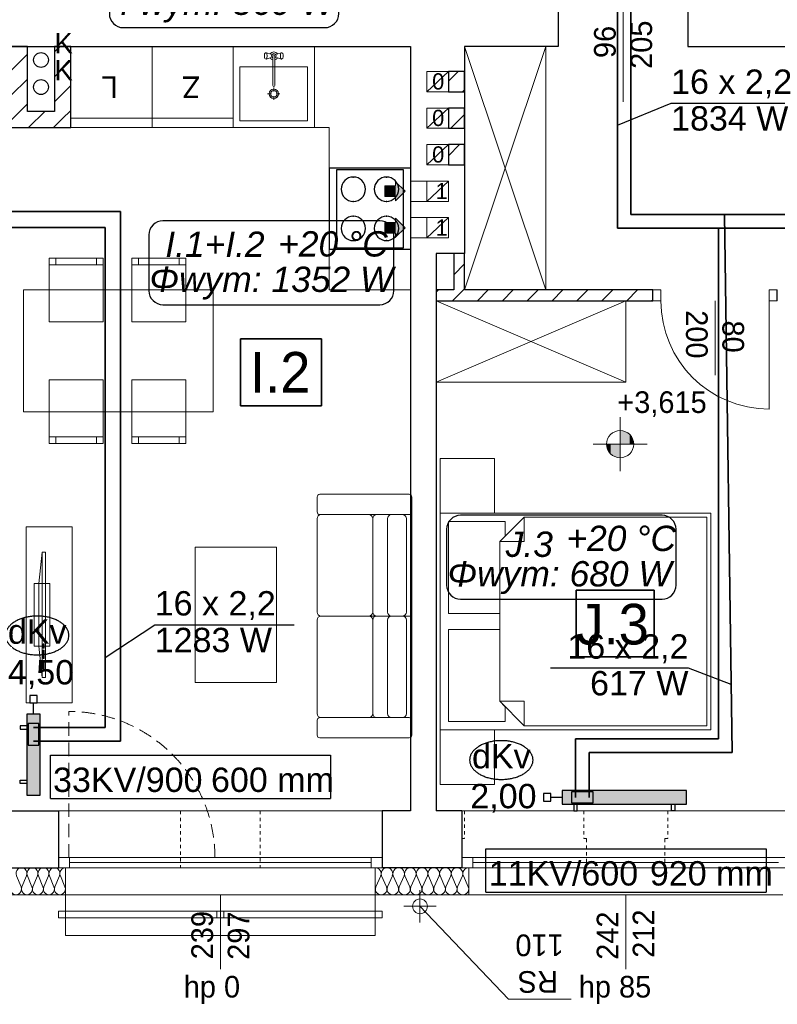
# Model space of a CAD drawing. Extents: x -220425 to -93252, y -20065 to 80294.
# Tile 51 of 103: x -178610 to -173012, y 28976 to 36253. Entities that reach past the tile are written whole.
import ezdxf
from ezdxf.lldxf.tags import DXFTag

# ---------------------------------------------------------------- set-up
doc = ezdxf.new("R2010")
doc.units = 0
doc.header["$MEASUREMENT"] = 0
doc.linetypes.add('Hidden Line', pattern=[50, 25, -25])
doc.linetypes.add('Krawędzie ukryte', pattern=[150, 100, -50])
for name, color, linetype, lineweight in [('Arch balustrady_Nr_Pióra__21', 7, 'Continuous', 9), ('Arch IS_Nr_Pióra__52', 34, 'Continuous', 25), ('Arch kominy_Nr_Pióra__1', 7, 'Continuous', 25), ('Arch kominy_Nr_Pióra__10', 134, 'Continuous', 18), ('Arch kominy_Nr_Pióra__21', 7, 'Continuous', 9), ('Arch opisy_Nr_Pióra__21', 7, 'Continuous', 9), ('Arch rynny_Nr_Pióra__21', 7, 'Continuous', 9), ('Arch stropy_Nr_Pióra__21', 7, 'Continuous', 9), ('Arch wyburzenia_Nr_Pióra__46', 5, 'Continuous', 13), ('Arch wyposazenie_Nr_Pióra__100', 2, 'Continuous', 25), ('Arch ściany nośne_Nr_Pióra__21', 7, 'Continuous', 9), ('Arch ściany nośne_Nr_Pióra__27', 7, 'Continuous', 30), ('Drzwi ArchiCAD_Nr_Pióra__27', 7, 'Continuous', 30), ('Drzwi ArchiCAD_Nr_Pióra__5', 7, 'Continuous', 13), ('INWENT OPISY_Nr_Pióra__52', 34, 'Continuous', 25), ('INWENT RZĘDNE_Nr_Pióra__21', 7, 'Continuous', 9), ('INWENT. DRZWI_Nr_Pióra__21', 7, 'Continuous', 9), ('INWENT. DRZWI_Nr_Pióra__5', 7, 'Continuous', 13), ('INWENT.ŚCIANY_Nr_Pióra__1', 7, 'Continuous', 25), ('INWENT.ŚCIANY_Nr_Pióra__101', 8, 'Continuous', 13), ('IS_Powrót', 5, 'DASH', 35), ('IS_Zasilanie', 1, 'SOLID', 35), ('Istniejące kominy_Nr_Pióra__5', 7, 'Continuous', 13), ('PODKŁAD', 252, 'Continuous', 35)]:
    doc.layers.add(name, color=color, linetype=linetype, lineweight=lineweight)
for name, color, linetype, lineweight, true_color in [('Arch drzwi_Nr_Pióra__4', 7, 'Continuous', 9, 0x029e21), ('Arch ocieplenie_Nr_Pióra__22', 7, 'Continuous', 9, 0x7f7f7f), ('Arch okna_Nr_Pióra__4', 7, 'Continuous', 9, 0x029e21), ('Arch wyposarzenie_Nr_Pióra__9', 7, 'Continuous', 13, 0x3dad99), ('Arch wyposazenie_Nr_Pióra__9', 7, 'Continuous', 13, 0x3dad99)]:
    doc.layers.add(name, color=color, linetype=linetype, lineweight=lineweight, true_color=true_color)
for name, color, linetype, true_color in [('IS_Armatura_podłączeniowa_grz._dolnozas.', 7, 'SOLID', 0x000000), ('IS_Armatura_Therm', 7, 'SOLID', 0x000000), ('IS_Grafika', 7, 'SOLID', 0x000000), ('IS_Grzejniki_Plan_rzut', 7, 'SOLID', 0x000000)]:
    doc.layers.add(name, color=color, linetype=linetype, true_color=true_color)
for name, color, linetype in [('IS_Opisy_działek_Therm', 252, 'SOLID'), ('IS_Text_Armatury_Therm', 7, 'Continuous'), ('IS_Text_Konstrukcji', 7, 'Continuous'), ('IS_Text_Odbiornikow_Therm', 7, 'Continuous')]:
    doc.layers.add(name, color=color, linetype=linetype)
doc.styles.add('GENERATED_STYLE_2', font='txt')
doc.styles.add('GENERATED_STYLE_4', font='txt')
doc.styles.add('GENERATED_STYLE_6', font='txt')
doc.styles.get("Standard").update_dxf_attribs({"font": 'txt', "bigfont": 'BIGFONT.SHX'})
tags = doc.linetypes.add('DASH', pattern=[15, 10, -5]).pattern_tags.tags
tags[6:7] = [DXFTag(74, 4), DXFTag(75, 0), DXFTag(340, '0'), DXFTag(46, 0.0), DXFTag(50, 0.0), DXFTag(44, 0.0), DXFTag(45, 0.0)]
tags[4:5] = [DXFTag(74, 4), DXFTag(75, 0), DXFTag(340, '0'), DXFTag(46, 0.0), DXFTag(50, 0.0), DXFTag(44, 0.0), DXFTag(45, 0.0)]
tags = doc.linetypes.add('SOLID', pattern=[10, 10, 0]).pattern_tags.tags
tags[6:7] = [DXFTag(74, 4), DXFTag(75, 0), DXFTag(340, '0'), DXFTag(46, 0.0), DXFTag(50, 0.0), DXFTag(44, 0.0), DXFTag(45, 0.0)]
tags[4:5] = [DXFTag(74, 4), DXFTag(75, 0), DXFTag(340, '0'), DXFTag(46, 0.0), DXFTag(50, 0.0), DXFTag(44, 0.0), DXFTag(45, 0.0)]

# ---------------------------------------------------------------- blocks, each defined once
blk = doc.blocks.new('A$C68B8146D')
at = {"color": 252}
for p, q in [((20273.3, 3414.9), (20273.3, 3909.1)), ((20273.3, 3909.1), (20873.3, 3909.1)), ((20873.3, 3909.1), (20873.3, 3414.9)), ((20873.3, 3414.9), (20273.3, 3414.9)), ((22753.7, 1558.3), (22753.7, 2052.5)), ((22753.7, 2052.5), (23329.7, 2052.5)), ((23329.7, 2052.5), (23329.7, 1558.3)), ((23329.7, 1558.3), (22753.7, 1558.3))]:
    blk.add_line(p, q, dxfattribs=at)
at = {"layer": 'Arch balustrady_Nr_Pióra__21', "color": 252, "linetype": 'Continuous'}
for p, q in [((18930, -320), (18930, -370)), ((18930, -320), (18980, -320)), ((18980, -320), (18980, -370)), ((18980, -320), (21270, -320)), ((20100, -320), (20100, -370)), ((20100, -320), (20150, -320)), ((20150, -320), (20150, -370)), ((21270, -320), (21270, -370)), ((21270, -320), (21320, -320)), ((21320, -320), (21320, -370)), ((18980, -370), (18930, -370)), ((18980, -370), (21270, -370)), ((20150, -370), (20100, -370)), ((21320, -370), (21270, -370))]:
    blk.add_line(p, q, dxfattribs=at)
at = {"layer": 'Arch IS_Nr_Pióra__52', "color": 252, "linetype": 'Continuous'}
for centre in [(18800, 5970), (18800, 5770)]:
    blk.add_circle(centre, 55, dxfattribs=at)
at = {"layer": 'Arch kominy_Nr_Pióra__1', "color": 252, "linetype": 'Continuous'}
for points in [[(21420, 4960), (21340, 5040), (21420, 5040)], [(21340, 4960), (21340, 5040), (21420, 4960)], [(21420, 4930), (21420, 5070), (21490, 5000)], [(21420, 4690), (21340, 4770), (21420, 4770)], [(21340, 4690), (21340, 4770), (21420, 4690)], [(21420, 4660), (21420, 4800), (21490, 4730)]]:
    blk.add_solid(points, dxfattribs=at)
at = {"layer": 'Arch kominy_Nr_Pióra__21', "color": 252, "linetype": 'Continuous'}
for p, q in [((21340, 5040), (21420, 5040)), ((21340, 5040), (21340, 4960)), ((21420, 5070), (21490, 5000)), ((21420, 5040), (21420, 5070)), ((21650, 5075), (21530, 5075)), ((21530, 5075), (21530, 4925)), ((21340, 4960), (21420, 4960)), ((21490, 5000), (21420, 4930)), ((21420, 4960), (21420, 4930)), ((21650, 4925), (21530, 4925)), ((21650, 4805), (21530, 4805)), ((21530, 4805), (21530, 4655)), ((21340, 4770), (21420, 4770)), ((21340, 4770), (21340, 4690)), ((21420, 4800), (21490, 4730)), ((21420, 4770), (21420, 4800)), ((21340, 4690), (21420, 4690)), ((21490, 4730), (21420, 4660)), ((21420, 4690), (21420, 4660)), ((21650, 4655), (21530, 4655))]:
    blk.add_line(p, q, dxfattribs=at)
at = {"layer": 'Arch ocieplenie_Nr_Pióra__22', "color": 252, "linetype": 'Continuous'}
for p, q in [((18618.4, -59.6), (18652.1, -140.4)), ((18659, -140.4), (18692.7, -59.6)), ((18699.5, -59.6), (18733.3, -140.4)), ((18740.1, -140.4), (18773.8, -59.6)), ((18780.6, -59.6), (18814.4, -140.4)), ((18821.2, -140.4), (18854.9, -59.6)), ((18861.7, -59.6), (18895.5, -140.4)), ((18902.3, -140.4), (18936, -59.6)), ((18942.8, -59.6), (18976.6, -140.4)), ((21273.6, -140.4), (21309.5, -59.6)), ((21316.7, -59.6), (21352.6, -140.4)), ((21359.9, -140.4), (21395.8, -59.6)), ((21403, -59.6), (21438.9, -140.4)), ((21446.1, -140.4), (21482, -59.6)), ((21489.2, -59.6), (21525.1, -140.4)), ((21532.4, -140.4), (21568.3, -59.6)), ((21575.5, -59.6), (21611.4, -140.4)), ((21618.6, -140.4), (21654.5, -59.6)), ((21661.7, -59.6), (21697.6, -140.4)), ((21704.9, -140.4), (21740.8, -59.6)), ((21748, -59.6), (21783.9, -140.4)), ((21791.1, -140.4), (21827, -59.6)), ((21834.2, -59.6), (21870.1, -140.4)), ((21877.4, -140.4), (21913.3, -59.6)), ((21920.5, -59.6), (21956.4, -140.4))]:
    blk.add_line(p, q, dxfattribs=at)
for centre, major_axis, ratio, start_param, end_param in [((18655.6, -42.5), (0, 42.5), 0.953449, 4.299595, 8.266774), ((18736.7, -42.5), (0, 42.5), 0.953449, 4.299595, 8.266774), ((18817.8, -42.5), (0, 42.5), 0.953449, 4.299595, 8.266774), ((18898.9, -42.5), (0, 42.5), 0.953449, 4.299595, 8.266774), ((21270, -42.5), (43.1, 0), 0.986333, 5.870392, 7.853982), ((21356.2, -42.5), (43.1, 0), 0.986333, 5.870392, 9.837571), ((21442.5, -42.5), (43.1, 0), 0.986333, 5.870392, 9.837571), ((21528.7, -42.5), (43.1, 0), 0.986333, 5.870392, 9.837571), ((21615, -42.5), (43.1, 0), 0.986333, 5.870392, 9.837571), ((21701.2, -42.5), (43.1, 0), 0.986333, 5.870392, 9.837571), ((21787.5, -42.5), (43.1, 0), 0.986333, 5.870392, 9.837571), ((21873.7, -42.5), (43.1, 0), 0.986333, 5.870392, 9.837571), ((18980, -42.5), (0, 42.5), 0.953449, 0, 1.983589), ((21960, -42.5), (43.1, 0), 0.986333, 1.570796, 3.554385), ((18615, -157.5), (0, 42.5), 0.953449, 1.158003, 5.125183), ((18696.1, -157.5), (0, 42.5), 0.953449, 1.158003, 5.125183), ((18777.2, -157.5), (0, 42.5), 0.953449, 1.158003, 5.125183), ((18858.3, -157.5), (0, 42.5), 0.953449, 1.158003, 5.125183), ((18939.4, -157.5), (0, 42.5), 0.953449, 1.158003, 5.125183), ((21313.1, -157.5), (43.1, 0), 0.986333, 2.728799, 6.695979), ((21399.4, -157.5), (43.1, 0), 0.986333, 2.728799, 6.695979), ((21485.6, -157.5), (43.1, 0), 0.986333, 2.728799, 6.695979), ((21571.9, -157.5), (43.1, 0), 0.986333, 2.728799, 6.695979), ((21658.1, -157.5), (43.1, 0), 0.986333, 2.728799, 6.695979), ((21744.4, -157.5), (43.1, 0), 0.986333, 2.728799, 6.695979), ((21830.6, -157.5), (43.1, 0), 0.986333, 2.728799, 6.695979), ((21916.9, -157.5), (43.1, 0), 0.986333, 2.728799, 6.695979)]:
    blk.add_ellipse(centre, major_axis=major_axis, ratio=ratio, start_param=start_param, end_param=end_param, dxfattribs=at)
at = {"layer": 'Arch okna_Nr_Pióra__4', "color": 252, "linetype": 'Continuous'}
for p, q in [((23780, 3640), (23780, 4190)), ((18930, 420), (21320, 420)), ((21910, 420), (24330, 420)), ((18930, 75), (21320, 75)), ((19010, 75), (19010, 0)), ((21240, 75), (21240, 0)), ((21910, 75), (24330, 75)), ((21990, 75), (21990, 0)), ((18930, 0), (21320, 0)), ((19010, 37.5), (21240, 37.5)), ((21910, 0), (24330, 0)), ((21990, 37.5), (24250, 37.5)), ((18980, -200), (21270, -200)), ((20125, -200), (20125, -750)), ((21960, -200), (24280, -200)), ((23120, -200), (23120, -750))]:
    blk.add_line(p, q, dxfattribs=at)
at = {"layer": 'Arch okna_Nr_Pióra__4', "color": 252, "linetype": 'Krawędzie ukryte'}
blk.add_line((19005, 75), (19005, 1155), dxfattribs=at)
blk.add_arc((19005, 75), 1080, 0, 90, dxfattribs=at)
at = {"layer": 'Arch opisy_Nr_Pióra__21', "color": 252, "linetype": 'Continuous'}
for p, q in [((20273.3, 3414.9), (20273.3, 3909.1)), ((20273.3, 3909.1), (20873.3, 3909.1)), ((20873.3, 3909.1), (20873.3, 3414.9)), ((20873.3, 3414.9), (20273.3, 3414.9)), ((22753.7, 1558.3), (22753.7, 2052.5)), ((22753.7, 2052.5), (23329.7, 2052.5)), ((23329.7, 2052.5), (23329.7, 1558.3)), ((23329.7, 1558.3), (22753.7, 1558.3))]:
    blk.add_line(p, q, dxfattribs=at)
at = {"layer": 'Arch rynny_Nr_Pióra__21', "color": 252, "linetype": 'Continuous'}
for p, q in [((21600, -165), (21600, -405)), ((21720, -285), (21480, -285)), ((22255.2, -971.4), (21600, -285)), ((22717.9, -971.4), (22255.2, -971.4))]:
    blk.add_line(p, q, dxfattribs=at)
blk.add_circle((21600, -285), 55, dxfattribs=at)
at = {"layer": 'Arch stropy_Nr_Pióra__21', "color": 252, "linetype": 'Continuous'}
for p, q in [((18980, -500), (18980, -200)), ((21270, -500), (21270, -200)), ((18980, -500), (21270, -500))]:
    blk.add_line(p, q, dxfattribs=at)
at = {"layer": 'Arch wyburzenia_Nr_Pióra__46', "color": 252, "linetype": 'Continuous'}
for p, q in [((18980, -200), (18980, 0)), ((21270, 0), (21270, -200)), ((21960, -200), (21960, 0)), ((18250, -200), (18980, -200)), ((21270, -200), (21960, -200))]:
    blk.add_line(p, q, dxfattribs=at)
at = {"layer": 'Arch wyposarzenie_Nr_Pióra__9', "color": 252, "linetype": 'Continuous'}
for p, q in [((20450.9, 6010), (20450, 6003.5)), ((20450, 6003.5), (20450, 5996.5)), ((20450, 5996.5), (20450.9, 5990)), ((20452.4, 6015.3), (20450.9, 6010)), ((20450.9, 5990), (20452.4, 5984.7)), ((20454.4, 6018.8), (20452.4, 6015.3)), ((20452.4, 5984.7), (20454.4, 5981.2)), ((20459.6, 6022.6), (20454.4, 6018.8)), ((20459.6, 5977.4), (20454.4, 5981.2)), ((20462.4, 6024), (20459.6, 6022.6)), ((20459.6, 5977.4), (20462.4, 5976)), ((20499.9, 6012), (20462.4, 6024)), ((20465.2, 6022.6), (20462.4, 6024)), ((20499.9, 5988), (20462.4, 5976)), ((20462.4, 5976), (20465.2, 5977.4)), ((20467.7, 6018.4), (20465.2, 6022.6)), ((20465.2, 5977.4), (20467.7, 5981.6)), ((20469.5, 6012), (20467.7, 6018.4)), ((20467.7, 5981.6), (20469.5, 5988)), ((20470.5, 6004.2), (20469.5, 6012)), ((20469.5, 5988), (20470.5, 5995.8)), ((20470.5, 5995.8), (20470.5, 6004.2)), ((20512.1, 6001.4), (20512.1, 5781.1)), ((20527.9, 5781.1), (20527.9, 6001.4)), ((20540.1, 6012), (20577.6, 6024)), ((20540.1, 5988), (20577.6, 5976)), ((20570.5, 6012), (20569.5, 6004.2)), ((20569.5, 6004.2), (20569.5, 5995.8)), ((20569.5, 5995.8), (20570.5, 5988)), ((20572.3, 6018.4), (20570.5, 6012)), ((20570.5, 5988), (20572.3, 5981.6)), ((20574.8, 6022.6), (20572.3, 6018.4)), ((20572.3, 5981.6), (20574.8, 5977.4)), ((20577.6, 6024), (20574.8, 6022.6)), ((20574.8, 5977.4), (20577.6, 5976)), ((20580.4, 6022.6), (20577.6, 6024)), ((20577.6, 5976), (20580.4, 5977.4)), ((20580.4, 6022.6), (20585.6, 6018.8)), ((20580.4, 5977.4), (20585.6, 5981.2)), ((20587.6, 6015.3), (20585.6, 6018.8)), ((20585.6, 5981.2), (20587.6, 5984.7)), ((20589.1, 6010), (20587.6, 6015.3)), ((20587.6, 5984.7), (20589.1, 5990)), ((20590, 6003.5), (20589.1, 6010)), ((20589.1, 5990), (20590, 5996.5)), ((20590, 5996.5), (20590, 6003.5)), ((20520, 5736.7), (20520, 5765.5)), ((20503.3, 5720), (20474.5, 5720)), ((20520, 5674.5), (20520, 5703.3)), ((20565.5, 5720), (20536.7, 5720))]:
    blk.add_line(p, q, dxfattribs=at)
for radius in [35, 25]:
    blk.add_circle((20520, 5720), radius, dxfattribs=at)
for centre, radius, start, end in [((20520, 6000), 30, 27.97653, 152.02347), ((20520, 6000), 30, 207.97653, 254.77469), ((20520, 6000), 16.8, 298.05488, 241.94512), ((20520, 6000), 8, 10, 170), ((20520, 6000), 30, 285.22531, 332.02347), ((20520, 5781.1), 7.88, 180, 0)]:
    blk.add_arc(centre, radius, start, end, dxfattribs=at)
at = {"layer": 'Arch wyposazenie_Nr_Pióra__100', "color": 252, "linetype": 'Continuous'}
for p, q in [((21530, 5170), (20930, 5170)), ((20930, 5170), (20930, 4570)), ((21530, 5170), (21530, 4570)), ((20985, 5160), (21475, 5160)), ((20985, 4580), (20985, 5160)), ((21475, 5160), (21475, 4580)), ((21530, 4570), (20930, 4570)), ((21475, 4580), (20985, 4580))]:
    blk.add_line(p, q, dxfattribs=at)
for centre, start, end in [((21107.5, 5015), 90, 270), ((21107.5, 5015), 270, 90), ((21352.5, 5015), 90, 270), ((21352.5, 5015), 270, 90), ((21107.5, 4725), 90, 270), ((21107.5, 4725), 270, 90), ((21352.5, 4725), 90, 270), ((21352.5, 4725), 270, 90)]:
    blk.add_arc(centre, 90, start, end, dxfattribs=at)
for p in [(21107.5, 5105), (21352.5, 5105), (21107.5, 4925), (21352.5, 4925), (21107.5, 4815), (21352.5, 4815), (21107.5, 4635), (21352.5, 4635)]:
    blk.add_point(p, dxfattribs=at)
at = {"layer": 'Arch wyposazenie_Nr_Pióra__9', "color": 252, "linetype": 'Continuous'}
for p, q in [((19020, 6070), (19020, 5470)), ((19620, 6070), (19020, 6070)), ((19620, 5470), (19620, 6070)), ((19620, 5470), (19620, 6070)), ((19620, 6070), (20220, 6070)), ((20220, 6070), (20220, 5470)), ((20220, 5470), (20220, 6070)), ((20220, 6070), (20820, 6070)), ((20820, 5470), (20820, 6070)), ((22530, 4270), (21930, 6070)), ((22530, 6070), (21930, 4270)), ((22530, 4270), (22530, 6070)), ((20220, 6020), (20220, 5520)), ((20270, 5920), (20770, 5920)), ((20270, 5520), (20270, 5920)), ((20770, 5920), (20770, 5520)), ((19020, 5540), (19620, 5540)), ((20220, 5540), (19620, 5540)), ((19020, 5470), (20930, 5470)), ((19020, 5470), (19620, 5470)), ((20220, 5470), (19620, 5470)), ((20220, 5470), (20820, 5470)), ((20770, 5520), (20270, 5520)), ((20930, 4270), (20930, 5470)), ((18860, 4505), (19260, 4505)), ((18860, 4035), (18860, 4505)), ((19260, 4455), (18860, 4455)), ((18910, 4455), (18910, 4505)), ((19210, 4455), (19210, 4505)), ((19260, 4505), (19260, 4035)), ((19470.9, 4035), (19470.9, 4505)), ((19470.9, 4505), (19870.9, 4505)), ((19870.9, 4455), (19470.9, 4455)), ((19520.9, 4455), (19520.9, 4505)), ((19820.9, 4455), (19820.9, 4505)), ((19870.9, 4505), (19870.9, 4035)), ((18670, 4270), (20070.9, 4270)), ((18670, 3370), (18670, 4270)), ((20070.9, 4270), (20070.9, 3370)), ((20930, 4270), (21530, 4270)), ((21720, 3590), (23120, 4190)), ((23120, 3590), (21720, 4190)), ((23120, 3590), (23120, 4190)), ((19260, 4035), (18860, 4035)), ((19870.9, 4035), (19470.9, 4035)), ((19260, 3605), (18860, 3605)), ((18860, 3605), (18860, 3135)), ((19260, 3135), (19260, 3605)), ((19470.9, 3605), (19470.9, 3135)), ((19870.9, 3605), (19470.9, 3605)), ((19870.9, 3135), (19870.9, 3605)), ((21720, 3590), (23120, 3590)), ((20070.9, 3370), (18670, 3370)), ((19260, 3185), (18860, 3185)), ((18860, 3135), (19260, 3135)), ((18910, 3185), (18910, 3135)), ((19210, 3185), (19210, 3135)), ((19870.9, 3185), (19470.9, 3185)), ((19470.9, 3135), (19870.9, 3135)), ((19520.9, 3185), (19520.9, 3135)), ((19820.9, 3185), (19820.9, 3135)), ((21750, 3023.8), (21750, 2620)), ((22150, 3023.8), (21750, 3023.8)), ((22150, 2620), (22150, 3023.8)), ((20840, 2630), (20840, 2740)), ((20860, 2760), (21520, 2760)), ((21540, 2740), (21540, 2630)), ((21540, 2630), (21540, 1860)), ((21750, 2620), (22150, 2620)), ((21750, 2620), (23750, 2620)), ((21750, 2620), (21750, 1020)), ((23750, 2620), (23750, 1020)), ((20840, 1890), (20840, 2580)), ((21520, 2610), (20860, 2610)), ((20870, 2610), (21221.3, 2610)), ((21251.3, 2580), (21251.3, 1890)), ((21251.3, 2580), (21251.3, 1890)), ((21470, 2610), (21281.3, 2610)), ((21360, 2580), (21360, 1890)), ((21500, 1890), (21500, 2580)), ((21810, 2560), (22230, 2560)), ((21810, 1880), (21810, 2560)), ((22190, 2410), (22370, 2590)), ((22230, 2560), (22230, 2450)), ((22370, 2590), (22370, 2410)), ((22370, 2590), (23720, 2590)), ((23720, 2590), (23720, 1820)), ((19030, 2520), (18690, 2520)), ((18690, 2520), (18690, 1220)), ((19030, 1220), (19030, 2520)), ((22230, 2450), (22190, 2410)), ((22190, 2410), (22190, 1880)), ((22190, 1820), (22190, 2410)), ((22190, 2410), (22370, 2410)), ((18782.8, 2101.4), (18807.8, 2332.8)), ((18807.8, 2332.8), (18832.8, 2332.8)), ((18807.8, 2332.8), (18807.8, 1407.2)), ((18832.8, 2332.8), (18832.8, 1407.2)), ((19940, 2370), (20540, 2370)), ((19940, 1370), (19940, 2370)), ((20540, 2370), (20540, 1370)), ((18750, 2101.4), (18865.7, 2101.4)), ((18750, 1638.6), (18750, 2101.4)), ((18782.8, 1638.6), (18782.8, 2101.4)), ((18865.7, 2101.4), (18865.7, 1638.6)), ((20840, 1830), (20840, 1140)), ((21221.3, 1860), (20870, 1860)), ((21221.3, 1860), (20870, 1860)), ((21281.3, 1860), (21221.3, 1860)), ((21281.3, 1860), (21221.3, 1860)), ((21251.3, 1140), (21251.3, 1830)), ((21251.3, 1140), (21251.3, 1830)), ((21281.3, 1860), (21470, 1860)), ((21281.3, 1860), (21470, 1860)), ((21360, 1140), (21360, 1830)), ((21540, 1860), (21470, 1860)), ((21540, 1860), (21470, 1860)), ((21500, 1830), (21500, 1140)), ((21540, 1090), (21540, 1860)), ((22190, 1880), (21810, 1880)), ((22190, 1230), (22190, 1820)), ((23720, 1820), (23720, 1050)), ((21810, 1760), (22190, 1760)), ((21810, 1080), (21810, 1760)), ((22190, 1760), (22190, 1230)), ((18865.7, 1638.6), (18750, 1638.6)), ((18807.8, 1407.2), (18782.8, 1638.6)), ((18816.6, 1654), (18816.6, 1623.2)), ((18822.8, 1654), (18816.6, 1654)), ((18816.6, 1623.2), (18822.8, 1623.2)), ((18816.6, 1607.8), (18816.6, 1546.1)), ((18822.8, 1607.8), (18816.6, 1607.8)), ((18822.8, 1623.2), (18822.8, 1654)), ((18822.8, 1546.1), (18822.8, 1607.8)), ((18816.6, 1546.1), (18822.8, 1546.1)), ((18822.8, 1530.6), (18816.6, 1530.6)), ((18816.6, 1530.6), (18816.6, 1468.9)), ((18822.8, 1468.9), (18822.8, 1530.6)), ((18816.6, 1468.9), (18822.8, 1468.9)), ((18832.8, 1407.2), (18807.8, 1407.2)), ((20540, 1370), (19940, 1370)), ((18690, 1220), (19030, 1220)), ((22190, 1230), (22230, 1190)), ((22370, 1050), (22190, 1230)), ((22190, 1230), (22370, 1230)), ((22230, 1190), (22230, 1080)), ((22370, 1050), (22370, 1230)), ((21520, 1110), (20860, 1110)), ((20870, 1110), (21221.3, 1110)), ((21470, 1110), (21281.3, 1110)), ((20840, 1090), (20840, 980)), ((21540, 980), (21540, 1090)), ((21750, 616.2), (21750, 1020)), ((21750, 1020), (22150, 1020)), ((23750, 1020), (21750, 1020)), ((22230, 1080), (21810, 1080)), ((22150, 1020), (22150, 616.2)), ((23720, 1050), (22370, 1050)), ((20860, 960), (21520, 960)), ((22150, 616.2), (21750, 616.2))]:
    blk.add_line(p, q, dxfattribs=at)
for centre, radius, start, end in [((20860, 2740), 20, 90, 180), ((21520, 2740), 20, 0, 90), ((20860, 2630), 20, 180, 270), ((21520, 2630), 20, 270, 0), ((20870, 2580), 30, 90, 180), ((21221.3, 2580), 30, 0, 90), ((21281.3, 2580), 30, 90, 180), ((21390, 2580), 30, 90, 180), ((21470, 2580), 30, 0, 90), ((20870, 1890), 30, 180, 270), ((20870, 1830), 30, 90, 180), ((21221.3, 1890), 30, 270, 0), ((21221.3, 1830), 30, 0, 90), ((21281.3, 1890), 30, 180, 270), ((21281.3, 1830), 30, 90, 180), ((21390, 1890), 30, 180, 270), ((21390, 1830), 30, 90, 180), ((21470, 1890), 30, 270, 0), ((21470, 1830), 30, 0, 90), ((20870, 1140), 30, 180, 270), ((20860, 1090), 20, 90, 180), ((21221.3, 1140), 30, 270, 0), ((21281.3, 1140), 30, 180, 270), ((21390, 1140), 30, 180, 270), ((21470, 1140), 30, 270, 0), ((21520, 1090), 20, 0, 90), ((20860, 980), 20, 180, 270), ((21520, 980), 20, 270, 0)]:
    blk.add_arc(centre, radius, start, end, dxfattribs=at)
at = {"layer": 'Arch ściany nośne_Nr_Pióra__21', "color": 252, "linetype": 'Continuous'}
for p, q in [((18900, 6029.3), (18940.7, 6070)), ((18580, 5893.1), (18700, 6013.1)), ((18900, 5845.4), (19020, 5965.4)), ((18580, 5709.3), (18700, 5829.3)), ((21810, 5813.8), (21881.2, 5885)), ((18900, 5661.6), (19020, 5781.6)), ((21915, 5735), (21930, 5750)), ((18580, 5525.4), (18700, 5645.4)), ((18708.4, 5470), (18828.4, 5590)), ((18892.3, 5470), (18956.1, 5533.9)), ((18956.1, 5533.9), (19020, 5597.7)), ((21828.9, 5465), (21930, 5566.1)), ((21810, 5262.3), (21892.7, 5345)), ((21926.6, 5195), (21930, 5198.4)), ((21850, 4383.1), (21930, 4463.1)), ((21720, 4253.1), (21736.9, 4270)), ((21840.8, 4190), (21920.8, 4270)), ((21920.8, 4270), (21930, 4279.2)), ((22024.6, 4190), (22104.6, 4270)), ((22208.5, 4190), (22288.5, 4270)), ((22392.3, 4190), (22472.3, 4270)), ((22576.2, 4190), (22656.2, 4270)), ((22760, 4190), (22840, 4270)), ((22943.9, 4190), (23023.9, 4270)), ((23127.7, 4190), (23207.7, 4270)), ((23311.6, 4190), (23320, 4198.4))]:
    blk.add_line(p, q, dxfattribs=at)
at = {"layer": 'Arch ściany nośne_Nr_Pióra__27', "color": 252, "linetype": 'Continuous'}
for p, q in [((18700, 6070), (18580, 6070)), ((18700, 5590), (18700, 6070)), ((18900, 6070), (18900, 5590)), ((19020, 6070), (18900, 6070)), ((19020, 5470), (19020, 6070)), ((21810, 5885), (21810, 5735)), ((21930, 5885), (21810, 5885)), ((21930, 5735), (21930, 5885)), ((21810, 5735), (21930, 5735)), ((21810, 5615), (21810, 5465)), ((21930, 5615), (21810, 5615)), ((21930, 5465), (21930, 5615)), ((18900, 5590), (18700, 5590)), ((18580, 5470), (19020, 5470)), ((21810, 5465), (21930, 5465)), ((21810, 5345), (21810, 5195)), ((21930, 5345), (21810, 5345)), ((21930, 5195), (21930, 5345)), ((21810, 5195), (21930, 5195)), ((21930, 4540), (21850, 4540)), ((21850, 4540), (21850, 4270)), ((21930, 4270), (21930, 4540)), ((21720, 4270), (21720, 4190)), ((21850, 4270), (21720, 4270)), ((23320, 4270), (21930, 4270)), ((23320, 4190), (23320, 4270)), ((24240, 4190), (24240, 4270)), ((21720, 4190), (23320, 4190))]:
    blk.add_line(p, q, dxfattribs=at)
at = {"layer": 'Drzwi ArchiCAD_Nr_Pióra__27', "color": 252, "linetype": 'Continuous'}
for p, q in [((23320, 4190), (23320, 4270)), ((24240, 4190), (24240, 4270))]:
    blk.add_line(p, q, dxfattribs=at)
at = {"layer": 'Drzwi ArchiCAD_Nr_Pióra__5', "color": 252, "linetype": 'Continuous'}
for p, q in [((23320, 4190), (23320, 4270)), ((23320, 4270), (23380, 4270)), ((23380, 4270), (23380, 4190)), ((24180, 4270), (24240, 4270)), ((24180, 4190), (24180, 4270)), ((24240, 4270), (24240, 4190)), ((23380, 4190), (23320, 4190)), ((24180, 4190), (24180, 3390)), ((24240, 4190), (24180, 4190))]:
    blk.add_line(p, q, dxfattribs=at)
blk.add_arc((24180, 4190), 800, 180, 270, dxfattribs=at)
at = {"layer": 'INWENT RZĘDNE_Nr_Pióra__21', "color": 252, "linetype": 'Continuous'}
for p, q in [((23078.8, 2930.7), (23078.8, 3330.7)), ((22878.8, 3130.7), (23278.8, 3130.7))]:
    blk.add_line(p, q, dxfattribs=at)
blk.add_circle((23078.8, 3130.7), 100, dxfattribs=at)
for points in [[(23078.8, 3130.7), (23078.8, 3230.7), (23117.1, 3130.7)], [(23117.1, 3130.7), (23078.8, 3230.7), (23117.1, 3223.1)], [(23117.1, 3130.7), (23117.1, 3223.1), (23149.5, 3130.7)], [(23149.5, 3130.7), (23117.1, 3223.1), (23149.5, 3201.4)], [(22986.4, 3092.5), (22978.8, 3130.7), (22986.4, 3130.7)], [(22986.4, 3092.5), (22986.4, 3130.7), (23008.1, 3060)], [(23008.1, 3060), (22986.4, 3130.7), (23008.1, 3130.7)], [(23008.1, 3060), (23008.1, 3130.7), (23040.5, 3038.3)], [(23040.5, 3038.3), (23008.1, 3130.7), (23040.5, 3130.7)], [(23040.5, 3038.3), (23040.5, 3130.7), (23078.8, 3030.7)], [(23078.8, 3030.7), (23040.5, 3130.7), (23078.8, 3130.7)], [(23149.5, 3130.7), (23149.5, 3201.4), (23171.2, 3130.7)], [(23171.2, 3130.7), (23149.5, 3201.4), (23171.2, 3169)], [(23171.2, 3130.7), (23171.2, 3169), (23178.8, 3130.7)]]:
    blk.add_solid(points, dxfattribs=at)
at = {"layer": 'INWENT. DRZWI_Nr_Pióra__5', "color": 252, "linetype": 'Continuous'}
blk.add_line((23100, 5660), (23100, 6560), dxfattribs=at)
at = {"layer": 'INWENT.ŚCIANY_Nr_Pióra__1', "color": 252, "linetype": 'Continuous'}
for p, q in [((22620, 6490), (22620, 6070)), ((23580, 6490), (23580, 6070)), ((17740, 6070), (21530, 6070)), ((21530, 6070), (21530, 4540)), ((21930, 6070), (21930, 4540)), ((22620, 6070), (21930, 6070)), ((23580, 6070), (27460, 6070)), ((21530, 4540), (21530, 420)), ((21720, 4540), (21720, 420)), ((21930, 4540), (21720, 4540)), ((18300, 420), (18930, 420)), ((18930, 420), (18930, 0)), ((21530, 420), (21320, 420)), ((21320, 420), (21320, 0)), ((21910, 420), (21720, 420)), ((21910, 420), (21910, 0)), ((18300, 0), (18930, 0)), ((21910, 0), (21320, 0))]:
    blk.add_line(p, q, dxfattribs=at)
at = {"layer": 'INWENT.ŚCIANY_Nr_Pióra__101', "color": 252, "linetype": 'Hidden Line'}
for p, q in [((20420, 420), (19830, 420)), ((19830, 420), (19830, 0)), ((20420, 420), (20420, 0)), ((21930, 420), (21910, 420)), ((21930, 420), (21930, 215)), ((23430, 420), (22810, 420)), ((22810, 420), (22810, 215)), ((23430, 420), (23430, 215)), ((21930, 215), (21910, 215)), ((22830, 215), (22810, 215)), ((22830, 215), (22830, 0)), ((23410, 215), (23430, 215)), ((23410, 215), (23410, 0)), ((19830, 0), (20420, 0)), ((22830, 0), (23410, 0))]:
    blk.add_line(p, q, dxfattribs=at)
at = {"layer": 'Istniejące kominy_Nr_Pióra__5', "color": 252, "linetype": 'Continuous'}
for p, q in [((21650, 5735), (21810, 5885)), ((21650, 5735), (21650, 5885)), ((21650, 5885), (21930, 5885)), ((21810, 5885), (21810, 5735)), ((21930, 5735), (21650, 5735)), ((21650, 5465), (21810, 5615)), ((21650, 5465), (21650, 5615)), ((21650, 5615), (21930, 5615)), ((21810, 5615), (21810, 5465)), ((21930, 5465), (21650, 5465)), ((21650, 5195), (21810, 5345)), ((21650, 5195), (21810, 5345)), ((21650, 5195), (21650, 5345)), ((21650, 5345), (21930, 5345)), ((21810, 5345), (21810, 5195)), ((21930, 5195), (21650, 5195)), ((21530, 5075), (21810, 5075)), ((21650, 4925), (21810, 5075)), ((21650, 4925), (21810, 5075)), ((21650, 4925), (21650, 5075)), ((21810, 5075), (21810, 4925)), ((21810, 4925), (21530, 4925)), ((21530, 4805), (21810, 4805)), ((21650, 4655), (21810, 4805)), ((21650, 4655), (21810, 4805)), ((21650, 4655), (21650, 4805)), ((21810, 4805), (21810, 4655)), ((21810, 4655), (21530, 4655))]:
    blk.add_line(p, q, dxfattribs=at)
at = {"layer": 'Arch drzwi_Nr_Pióra__4', "color": 252, "linetype": 'Continuous', "style": 'GENERATED_STYLE_6'}
for s, p in [('200', (23565.5, 4120.7)), ('80', (23834.2, 4044.5))]:
    blk.add_text(s, height=160, rotation=270, dxfattribs=at).set_placement(p)
at = {"layer": 'Arch kominy_Nr_Pióra__10', "color": 252, "linetype": 'Continuous', "style": 'GENERATED_STYLE_6'}
for s, p in [('0', (21690, 5751.8)), ('0', (21690, 5481.8)), ('0', (21690, 5211.8)), ('1', (21715.7, 4941.8)), ('1', (21715.7, 4671.8))]:
    blk.add_text(s, height=120, dxfattribs=at).set_placement(p)
at = {"layer": 'Arch okna_Nr_Pióra__4', "color": 252, "linetype": 'Continuous', "style": 'GENERATED_STYLE_6'}
for s, p in [('239', (20070.8, -676.9)), ('297', (20339.6, -680.7)), ('242', (23065.8, -680.7)), ('212', (23331.8, -665.5))]:
    blk.add_text(s, height=160, rotation=90, dxfattribs=at).set_placement(p)
for s, p in [('hp 0', (19854.5, -959.4)), ('hp 85', (22773.3, -959.4))]:
    blk.add_text(s, height=160, dxfattribs=at).set_placement(p)
at = {"layer": 'Arch opisy_Nr_Pióra__21', "color": 252, "linetype": 'Continuous', "style": 'GENERATED_STYLE_4'}
for s, p in [('I.2', (20344.7, 3512)), ('J.3', (22755.9, 1650.3))]:
    blk.add_text(s, height=300, dxfattribs=at).set_placement(p)
at = {"layer": 'Arch rynny_Nr_Pióra__21', "color": 252, "linetype": 'Continuous', "style": 'GENERATED_STYLE_6'}
for s, p in [('110', (22661.8, -493.2)), ('RS', (22619.9, -764))]:
    blk.add_text(s, height=160, rotation=180, dxfattribs=at).set_placement(p)
at = {"layer": 'Arch wyposazenie_Nr_Pióra__9', "color": 252, "linetype": 'Continuous', "style": 'GENERATED_STYLE_6'}
for s, p in [('L', (19365.7, 5849.6)), ('Z', (19973.3, 5848.3))]:
    blk.add_text(s, height=160, rotation=180, dxfattribs=at).set_placement(p)
at = {"layer": 'INWENT OPISY_Nr_Pióra__52', "color": 252, "linetype": 'Continuous', "style": 'GENERATED_STYLE_6'}
for p in [(18900, 6020.2), (18900, 5820.2)]:
    blk.add_text('K', height=150, dxfattribs=at).set_placement(p)
at = {"layer": 'INWENT RZĘDNE_Nr_Pióra__21', "color": 252, "linetype": 'Continuous', "style": 'GENERATED_STYLE_2'}
blk.add_text('+3,615', height=160, dxfattribs=at).set_placement((23057.9, 3361.2))
at = {"layer": 'INWENT. DRZWI_Nr_Pióra__21', "color": 252, "linetype": 'Continuous', "style": 'GENERATED_STYLE_6'}
for s, p in [('96', (23045.8, 5984.3)), ('205', (23314.5, 5904.3))]:
    blk.add_text(s, height=160, rotation=90, dxfattribs=at).set_placement(p)

msp = doc.modelspace()

# ---------------------------------------------------------------- hatches: boundary and pattern name
at = {"layer": 'IS_Grzejniki_Plan_rzut', "ltscale": 10}
for points in [[(-178557.5, 31120.4), (-178557.5, 30520.4), (-178457.5, 30520.4), (-178457.5, 31120.4)], [(-174602.8, 30454.9), (-173682.8, 30454.9), (-173682.8, 30554.9), (-174602.8, 30554.9)]]:
    msp.add_hatch(color=1, dxfattribs=at).paths.add_polyline_path(points)

# ---------------------------------------------------------------- linework, layer by layer
at = {"layer": 'IS_Armatura_podłączeniowa_grz._dolnozas.', "ltscale": 10}
for p, q in [((-178547.5, 31050.4), (-178547.5, 30890.4)), ((-178467.5, 31050.4), (-178547.5, 31050.4)), ((-178547.5, 31050.4), (-178547.5, 31050.4)), ((-178467.5, 30890.4), (-178467.5, 31050.4)), ((-178547.5, 30890.4), (-178467.5, 30890.4)), ((-174372.8, 30544.9), (-174532.8, 30544.9)), ((-174532.8, 30544.9), (-174532.8, 30464.9)), ((-174372.8, 30464.9), (-174372.8, 30544.9)), ((-174532.8, 30464.9), (-174372.8, 30464.9)), ((-174532.8, 30464.9), (-174532.8, 30464.9))]:
    msp.add_line(p, q, dxfattribs=at)
at = {"layer": 'IS_Armatura_Therm', "ltscale": 10}
for p, q in [((-178480, 31257.9), (-178535, 31257.9)), ((-178535, 31257.9), (-178535, 31202.9)), ((-178480, 31202.9), (-178480, 31257.9)), ((-178535, 31202.9), (-178480, 31202.9)), ((-178507.5, 31120.4), (-178507.5, 31202.9)), ((-174685.3, 30532.4), (-174740.3, 30532.4)), ((-174740.3, 30532.4), (-174740.3, 30477.4)), ((-174685.3, 30477.4), (-174685.3, 30532.4)), ((-174602.8, 30504.9), (-174685.3, 30504.9)), ((-174740.3, 30477.4), (-174685.3, 30477.4))]:
    msp.add_line(p, q, dxfattribs=at)
at = {"layer": 'IS_Grafika', "ltscale": 10}
for points, knots in [([(-178480.4, 31844.9), (-178492, 31844.9), (-178514.6, 31843.9), (-178547.7, 31839.5), (-178578.8, 31832.3), (-178607.6, 31822.6), (-178633.8, 31810.6), (-178657, 31796.5), (-178676.9, 31780.5), (-178693.1, 31762.9), (-178705.3, 31743.7), (-178712.9, 31723.2), (-178714.6, 31708.8), (-178714.6, 31701.7)], [0, 0, 0, 0, 34.648369, 67.991431, 99.921928, 130.327175, 159.10543, 186.187277, 211.564815, 235.331895, 257.736797, 279.240448, 300.554985, 300.554985, 300.554985, 300.554985]), ([(-178246.2, 31701.7), (-178246.2, 31708.8), (-178247.9, 31723.2), (-178255.5, 31743.7), (-178267.7, 31762.9), (-178283.9, 31780.5), (-178303.8, 31796.5), (-178327, 31810.6), (-178353.2, 31822.6), (-178382, 31832.3), (-178413.1, 31839.5), (-178446.2, 31843.9), (-178468.9, 31844.9), (-178480.4, 31844.9)], [0, 0, 0, 0, 21.314537, 42.818188, 65.223089, 88.99017, 114.367708, 141.449554, 170.227809, 200.633057, 232.563554, 265.906616, 300.554985, 300.554985, 300.554985, 300.554985]), ([(-178714.6, 31701.7), (-178714.6, 31694.6), (-178712.9, 31680.3), (-178705.3, 31659.8), (-178693.1, 31640.6), (-178676.9, 31622.9), (-178657, 31607), (-178633.8, 31592.9), (-178607.6, 31580.9), (-178578.8, 31571.2), (-178547.7, 31564), (-178514.6, 31559.5), (-178492, 31558.5), (-178480.4, 31558.5)], [0, 0, 0, 0, 21.314537, 42.818188, 65.223089, 88.99017, 114.367708, 141.449554, 170.227809, 200.633057, 232.563554, 265.906616, 300.554985, 300.554985, 300.554985, 300.554985]), ([(-178480.4, 31558.5), (-178468.9, 31558.5), (-178446.2, 31559.5), (-178413.1, 31564), (-178382, 31571.2), (-178353.2, 31580.9), (-178327, 31592.9), (-178303.8, 31607), (-178283.9, 31622.9), (-178267.7, 31640.6), (-178255.5, 31659.8), (-178247.9, 31680.3), (-178246.2, 31694.6), (-178246.2, 31701.7)], [0, 0, 0, 0, 34.648369, 67.991431, 99.921928, 130.327175, 159.10543, 186.187277, 211.564815, 235.331895, 257.736797, 279.240448, 300.554985, 300.554985, 300.554985, 300.554985]), ([(-175051.5, 30924), (-175063, 30924), (-175085.7, 30923), (-175118.8, 30918.5), (-175149.9, 30911.3), (-175178.7, 30901.6), (-175204.9, 30889.6), (-175228.1, 30875.5), (-175248, 30859.6), (-175264.2, 30841.9), (-175276.4, 30822.7), (-175284, 30802.2), (-175285.7, 30787.9), (-175285.7, 30780.8)], [0, 0, 0, 0, 34.648369, 67.991431, 99.921928, 130.327175, 159.10543, 186.187277, 211.564815, 235.331895, 257.736797, 279.240448, 300.554985, 300.554985, 300.554985, 300.554985]), ([(-174817.3, 30780.8), (-174817.3, 30787.9), (-174819, 30802.2), (-174826.6, 30822.7), (-174838.8, 30841.9), (-174855, 30859.6), (-174874.9, 30875.5), (-174898.1, 30889.6), (-174924.3, 30901.6), (-174953.1, 30911.3), (-174984.2, 30918.5), (-175017.3, 30923), (-175040, 30924), (-175051.5, 30924)], [0, 0, 0, 0, 21.314537, 42.818188, 65.223089, 88.99017, 114.367708, 141.449554, 170.227809, 200.633057, 232.563554, 265.906616, 300.554985, 300.554985, 300.554985, 300.554985]), ([(-175285.7, 30780.8), (-175285.7, 30773.6), (-175284, 30759.3), (-175276.4, 30738.8), (-175264.2, 30719.6), (-175248, 30701.9), (-175228.1, 30686), (-175204.9, 30671.9), (-175178.7, 30659.9), (-175149.9, 30650.2), (-175118.8, 30643), (-175085.7, 30638.5), (-175063, 30637.5), (-175051.5, 30637.5)], [0, 0, 0, 0, 21.314537, 42.818188, 65.223089, 88.99017, 114.367708, 141.449554, 170.227809, 200.633057, 232.563554, 265.906616, 300.554985, 300.554985, 300.554985, 300.554985]), ([(-175051.5, 30637.5), (-175040, 30637.5), (-175017.3, 30638.5), (-174984.2, 30643), (-174953.1, 30650.2), (-174924.3, 30659.9), (-174898.1, 30671.9), (-174874.9, 30686), (-174855, 30701.9), (-174838.8, 30719.6), (-174826.6, 30738.8), (-174819, 30759.3), (-174817.3, 30773.6), (-174817.3, 30780.8)], [0, 0, 0, 0, 34.648369, 67.991431, 99.921928, 130.327175, 159.10543, 186.187277, 211.564815, 235.331895, 257.736797, 279.240448, 300.554985, 300.554985, 300.554985, 300.554985])]:
    msp.add_open_spline(points, degree=3, knots=knots, dxfattribs=at)
at = {"layer": 'IS_Grzejniki_Plan_rzut', "color": 1, "ltscale": 10}
for p, q in [((-178557.5, 31120.4), (-178557.5, 30520.4)), ((-178457.5, 31120.4), (-178557.5, 31120.4)), ((-178557.5, 31120.4), (-178557.5, 31120.4)), ((-178457.5, 30520.4), (-178457.5, 31120.4)), ((-178557.5, 31032.9), (-178607.5, 31032.9)), ((-178607.5, 31032.9), (-178607.5, 31007.9)), ((-178607.5, 31007.9), (-178557.5, 31007.9)), ((-178607.5, 30607.9), (-178607.5, 30632.9)), ((-178607.5, 30632.9), (-178557.5, 30632.9)), ((-178557.5, 30607.9), (-178607.5, 30607.9)), ((-178557.5, 30520.4), (-178457.5, 30520.4)), ((-173682.8, 30554.9), (-174602.8, 30554.9)), ((-174602.8, 30554.9), (-174602.8, 30454.9)), ((-173682.8, 30454.9), (-173682.8, 30554.9)), ((-174602.8, 30454.9), (-173682.8, 30454.9)), ((-174602.8, 30454.9), (-174602.8, 30454.9)), ((-174515.3, 30454.9), (-174515.3, 30404.9)), ((-174490.3, 30404.9), (-174490.3, 30454.9)), ((-173795.3, 30404.9), (-173795.3, 30454.9)), ((-173770.3, 30454.9), (-173770.3, 30404.9)), ((-174515.3, 30404.9), (-174490.3, 30404.9)), ((-173770.3, 30404.9), (-173795.3, 30404.9))]:
    msp.add_line(p, q, dxfattribs=at)
at = {"layer": 'IS_Opisy_działek_Therm', "color": 18, "ltscale": 10, "true_color": 0x000000}
for p, q in [((-174194.2, 35472), (-173797.2, 35635)), ((-173797.2, 35635), (-172767.2, 35635)), ((-177978.4, 31538.8), (-177612.5, 31779.7)), ((-177612.5, 31779.7), (-176582.5, 31779.7)), ((-173669, 31460.6), (-174689, 31460.6)), ((-173353.9, 31340.4), (-173669, 31460.6))]:
    msp.add_line(p, q, dxfattribs=at)
at = {"layer": 'IS_Powrót', "ltscale": 10}
for p, q in [((-174194.2, 34712.6), (-174194.2, 37457)), ((-179312, 34718), (-177978.4, 34718)), ((-177978.4, 34718), (-177978.4, 31020.4)), ((-173446.8, 34712.6), (-174194.2, 34712.6)), ((-173446.8, 30937.6), (-173446.8, 34712.6)), ((-173446.8, 34712.6), (-172021.2, 34712.6)), ((-177978.4, 31020.4), (-178507.5, 31020.4)), ((-174502.8, 30504.9), (-174502.8, 30937.6)), ((-174502.8, 30937.6), (-173446.8, 30937.6))]:
    msp.add_line(p, q, dxfattribs=at)
at = {"layer": 'IS_Text_Konstrukcji', "color": 18, "linetype": 'SOLID', "ltscale": 10, "true_color": 0x000000}
for points in [[(-177844.3, 36194), (-176355.9, 36194, 0.414214), (-176252.6, 36297.3), (-176252.6, 36710.7, 0.414214), (-176355.9, 36814), (-177844.3, 36814, 0.414214), (-177947.6, 36710.7), (-177947.6, 36297.3, 0.414214), (-177844.3, 36194)], [(-177551.8, 34146.4), (-175948.4, 34146.4, 0.414214), (-175845.1, 34249.8), (-175845.1, 34663.1, 0.414214), (-175948.4, 34766.4), (-177551.8, 34766.4, 0.414214), (-177655.1, 34663.1), (-177655.1, 34249.8, 0.414214), (-177551.8, 34146.4)], [(-175352.1, 31969.8), (-173863.7, 31969.8, 0.414214), (-173760.4, 32073.1), (-173760.4, 32486.5, 0.414214), (-173863.7, 32589.8), (-175352.1, 32589.8, 0.414214), (-175455.4, 32486.5), (-175455.4, 32073.1, 0.414214), (-175352.1, 31969.8)]]:
    msp.add_lwpolyline(points, format="xyb", dxfattribs=at)
at = {"layer": 'IS_Text_Odbiornikow_Therm', "color": 18, "linetype": 'SOLID', "ltscale": 10, "true_color": 0x000000}
for p, q in [((-178383.5, 30496.4), (-178383.5, 30816.4)), ((-178383.5, 30816.4), (-176313.5, 30816.4)), ((-176313.5, 30816.4), (-176313.5, 30496.4)), ((-178383.5, 30496.4), (-176313.5, 30496.4)), ((-175164.8, 29804.9), (-175164.8, 30124.9)), ((-175164.8, 30124.9), (-173094.8, 30124.9)), ((-173094.8, 30124.9), (-173094.8, 29804.9)), ((-175164.8, 29804.9), (-173094.8, 29804.9))]:
    msp.add_line(p, q, dxfattribs=at)
at = {"layer": 'IS_Zasilanie', "ltscale": 10}
for p, q in [((-174094.2, 34812.6), (-174094.2, 37357)), ((-179212, 34834), (-177866, 34834)), ((-177866, 34834), (-177866, 30920.4)), ((-173402.6, 34812.6), (-174094.2, 34812.6)), ((-173346.8, 30837.6), (-173402.6, 34812.6)), ((-173402.6, 34812.6), (-171921.2, 34812.6)), ((-177866, 30920.4), (-178507.5, 30920.4)), ((-174402.8, 30504.9), (-174402.8, 30837.6)), ((-174402.8, 30837.6), (-173346.8, 30837.6))]:
    msp.add_line(p, q, dxfattribs=at)

# ---------------------------------------------------------------- block references
at = {"layer": 'PODKŁAD'}
msp.add_blockref('A$C68B8146D', (-197252.4, 29984.9), dxfattribs=at)

# ---------------------------------------------------------------- texts
at = {"layer": 'IS_Grafika', "ltscale": 10, "char_height": 180, "attachment_point": 2}
for insert in [(-178480.4, 31820.1), (-175051.5, 30899.2)]:
    msp.add_mtext('\\fArial|b0|i0;dKv', dxfattribs=dict(at, insert=insert))
at = {"layer": 'IS_Opisy_działek_Therm', "color": 18, "ltscale": 10, "true_color": 0x000000, "char_height": 180}
for s, insert, attachment_point in [('\\fArial|b0|i0;16 x 2,2', (-173797.2, 35671), 7), ('\\fArial|b0|i0;1834 W', (-173797.2, 35613.4), 1), ('\\fArial|b0|i0;16 x 2,2', (-177612.5, 31815.7), 7), ('\\fArial|b0|i0;1283 W', (-177612.5, 31758.1), 1), ('\\fArial|b0|i0;16 x 2,2', (-173669, 31496.6), 9), ('\\fArial|b0|i0;617 W', (-173669, 31439), 3)]:
    msp.add_mtext(s, dxfattribs=dict(at, insert=insert, attachment_point=attachment_point))
at = {"layer": 'IS_Text_Armatury_Therm', "color": 18, "linetype": 'SOLID', "ltscale": 10, "true_color": 0x000000, "char_height": 180, "attachment_point": 9}
for s, insert in [('\\fArial|b0|i0;4,50  ', (-178207.5, 31306.4)), ('\\fArial|b0|i0;2,00  ', (-174791.2, 30390.9))]:
    msp.add_mtext(s, dxfattribs=dict(at, insert=insert))
at = {"layer": 'IS_Text_Konstrukcji', "color": 18, "linetype": 'SOLID', "ltscale": 10, "true_color": 0x000000, "char_height": 187.2}
for s, insert, attachment_point in [('\\fArial|b0|i1;Φwym: 569 W', (-177112.6, 36475.2), 2), ('\\fArial|b0|i1;I.1+I.2', (-176800.1, 34499.6), 9), ('\\fArial|b0|i1;+20 °C', (-176700.1, 34499.6), 7), ('\\fArial|b0|i1;Φwym: 1352 W', (-176750.1, 34427.6), 2), ('\\fArial|b0|i1;J.3', (-174670.4, 32279.8), 9), ('\\fArial|b0|i1;+20 °C', (-174570.4, 32323), 7), ('\\fArial|b0|i1;Φwym: 680 W', (-174620.4, 32251), 2)]:
    msp.add_mtext(s, dxfattribs=dict(at, insert=insert, attachment_point=attachment_point))
at = {"layer": 'IS_Text_Odbiornikow_Therm', "color": 18, "linetype": 'SOLID', "ltscale": 10, "true_color": 0x000000, "char_height": 180, "attachment_point": 7}
for s, insert in [('\\fArial|b0|i0;33KV/900', (-178363.5, 30542.4)), ('\\fArial|b0|i0;600 mm', (-177196.4, 30542.4)), ('\\fArial|b0|i0;11KV/600', (-175144.8, 29850.9)), ('\\fArial|b0|i0;920 mm', (-173953.7, 29850.9))]:
    msp.add_mtext(s, dxfattribs=dict(at, insert=insert))

doc.saveas('drawing.dxf')
